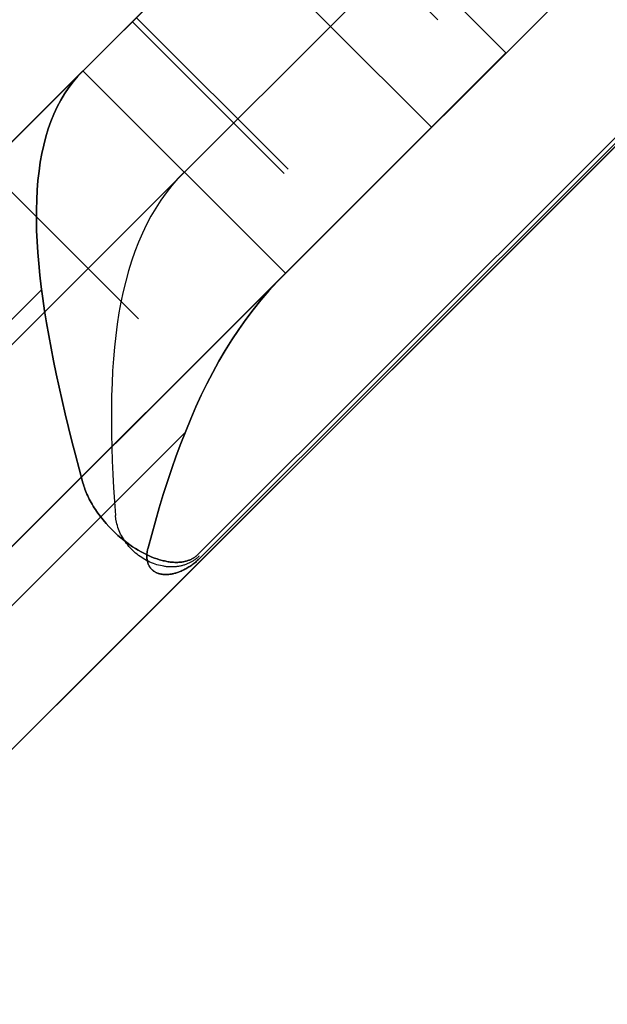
# Model space of a CAD drawing. Header units: millimetres. Extents: x -630 to 192, y -7 to 1615.
# Tile 103 of 249: x 139.15 to 143.25, y 45.51 to 52.39. Entities that reach past the tile are written whole.
import ezdxf

# ---------------------------------------------------------------- set-up
doc = ezdxf.new("R2010")
doc.units = ezdxf.units.MM
doc.header["$MEASUREMENT"] = 0
doc.layers.add('OVIDIO 160x80x72h', color=7, linetype='Continuous')

msp = doc.modelspace()

# ---------------------------------------------------------------- linework, layer by layer
at = {"layer": 'OVIDIO 160x80x72h', "extrusion": (-0.108979, 0.202852, 0.973126)}
for points in [[(-166.8952, 70.6343), (-166.8952, 231.2901)], [(-166.8952, 231.2901), (-166.8952, 70.6343)], [(-167.1907, 231.2901), (-167.1907, 70.6343)], [(-167.4862, 231.2901), (-167.4862, 70.6343)], [(-167.4862, 70.6343), (-167.4862, 231.2901)]]:
    msp.add_lwpolyline(points, dxfattribs=at)
at = {"layer": 'OVIDIO 160x80x72h', "extrusion": (-0.021464, 0.046296, 0.998697)}
for points in [[(-161.4591, -30.7233), (-161.4591, 70.5793)], [(-162.945, -29.7595), (-162.945, 70.7535)]]:
    msp.add_lwpolyline(points, dxfattribs=at)
at = {"layer": 'OVIDIO 160x80x72h', "extrusion": (-0.235702, 0.235702, 0.942809)}
for points in [[(-131.5232, 347.6585), (-131.5232, 238.5807)], [(-132.4719, 238.5807), (-132.4719, 347.6585)], [(-129.6259, 238.5807), (-129.6259, 347.6585)], [(-128.6772, 347.6585), (-128.6772, 238.5807)], [(-125.2546, 333.557), (-125.2546, 229.0167)], [(-126.2942, 336.3253), (-126.2942, 230.9174)]]:
    msp.add_lwpolyline(points, dxfattribs=at)
at = {"layer": 'OVIDIO 160x80x72h', "extrusion": (-0.202852, 0.108979, 0.973126)}
for points in [[(-83.1688, 143.8896), (-83.1688, 304.5455)], [(-83.1688, 304.5455), (-83.1688, 143.8896)], [(-82.8733, 304.5455), (-82.8733, 143.8896)], [(-82.5779, 143.8896), (-82.5779, 304.5455)], [(-82.5779, 304.5455), (-82.5779, 143.8896)]]:
    msp.add_lwpolyline(points, dxfattribs=at)
at = {"layer": 'OVIDIO 160x80x72h', "extrusion": (-0.046296, 0.021464, 0.998697)}
for points in [[(-83.7433, 59.0169), (-83.7433, 160.3213)], [(-82.2571, 59.9851), (-82.2571, 160.4963)]]:
    msp.add_lwpolyline(points, dxfattribs=at)
at = {"layer": 'OVIDIO 160x80x72h', "extrusion": (-0.015219, -0.015219, 0.999768)}
for points in [[(152.494, 64.9109), (143.1165, 55.5355)], [(153.5546, 63.8501), (144.177, 54.4747)]]:
    msp.add_lwpolyline(points, dxfattribs=at)
at = {"layer": 'OVIDIO 160x80x72h', "extrusion": (0.999884, -0.000231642, 0.015217)}
msp.add_lwpolyline([(58.0204, -2.3484), (50.5631, 487.4835)], dxfattribs=at)
at = {"layer": 'OVIDIO 160x80x72h', "extrusion": (-0.000231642, 0.999884, 0.015217)}
msp.add_lwpolyline([(-146.6185, -0.9996), (-139.1611, 488.8336)], dxfattribs=at)
at = {"layer": 'OVIDIO 160x80x72h'}
for points in [[(147.8155, 56.0149), (128.6454, 36.8448)], [(128.8588, 37.0582), (147.6021, 55.8015)], [(130.3816, 42.8236), (141.8367, 54.2787)], [(131.0887, 43.5307), (141.1296, 53.5716)], [(141.1296, 53.5716), (131.0887, 43.5307)], [(142.5438, 52.1574), (141.1296, 53.5716)], [(141.1296, 53.5716), (142.5438, 52.1574)], [(141.0083, 53.4503), (142.0689, 52.3897)], [(142.0689, 52.3897), (141.0083, 53.4503)], [(142.0242, 51.6378), (140.61, 53.052)], [(131.7958, 42.8236), (141.8367, 52.8645)], [(131.7958, 41.4094), (143.2509, 52.8645)], [(140.9954, 51.3161), (139.9347, 52.3768)], [(141.0235, 51.3442), (139.9629, 52.4049)], [(132.5029, 42.1165), (142.5438, 52.1574)], [(142.5438, 52.1574), (132.5029, 42.1165)], [(139.5903, 52.0324), (132.6279, 45.07)], [(132.6279, 45.07), (136.1091, 48.5512), (139.5903, 52.0324)], [(139.5903, 52.0324), (141.0046, 50.6182)], [(139.5903, 52.0324), (141.0046, 50.6182)], [(141.0046, 50.6182), (139.5903, 52.0324)], [(138.9175, 51.3595), (139.9781, 50.2988)], [(139.9781, 50.2988), (138.9175, 51.3595)], [(134.0421, 43.6557), (141.0046, 50.6182)], [(141.0046, 50.6182), (134.0421, 43.6557)], [(139.3028, 50.5022), (134.1581, 45.3575)], [(140.3027, 49.5021), (135.1582, 44.3576)]]:
    msp.add_lwpolyline(points, dxfattribs=at)
at = {"layer": 'OVIDIO 160x80x72h', "extrusion": (-0.324768, -0.324768, 0.888285)}
for points in [[(61.9128, 428.2867), (61.9128, 421.2002)], [(61.9128, 421.2002), (61.9128, 428.2867)], [(62.6628, 421.2002), (62.6628, 428.2867)], [(63.4128, 428.2867), (63.4128, 421.2002)], [(63.4128, 421.2002), (63.4128, 428.2867)]]:
    msp.add_lwpolyline(points, dxfattribs=at)
at = {"layer": 'OVIDIO 160x80x72h', "extrusion": (0.866025, -0.288675, 0.408248)}
for points in [[(96.0841, -25.7057), (93.5046, -22.5466)], [(93.5046, -22.5466), (96.0841, -25.7057)], [(93.0574, -22.9117), (95.6368, -26.0709)], [(94.9627, -24.2166), (92.318, -20.9776)], [(91.9826, -21.2514), (94.6273, -24.4905)], [(94.6273, -24.4905), (91.9826, -21.2514)]]:
    msp.add_lwpolyline(points, dxfattribs=at)
at = {"layer": 'OVIDIO 160x80x72h', "extrusion": (0.881274, 0.265352, -0.39108)}
for points in [[(10.4591, 662.4366), (-33.8538, 719.9917)], [(9.7402, 622.7879), (-32.1275, 677.1671)]]:
    msp.add_lwpolyline(points, dxfattribs=at)
at = {"layer": 'OVIDIO 160x80x72h', "extrusion": (-0.288675, 0.866025, 0.408248)}
for points in [[(-148.03, 24.511), (-150.6747, 21.272)], [(-150.6747, 21.272), (-148.03, 24.511)], [(-149.7755, 23.3985), (-152.355, 20.2393)], [(-152.355, 20.2393), (-149.7755, 23.3985)]]:
    msp.add_lwpolyline(points, dxfattribs=at)
at = {"layer": 'OVIDIO 160x80x72h', "extrusion": (-0.707107, 0.707107, 0)}
for points in [[(-137.503, 26.0377), (-137.57, 25.9691), (-137.6356, 25.8986), (-137.6997, 25.8262), (-137.7624, 25.752), (-137.8234, 25.676), (-137.8828, 25.5983), (-137.9404, 25.5189), (-137.9962, 25.4379), (-138.0501, 25.3554), (-138.1021, 25.2714), (-138.1521, 25.1859), (-138.2, 25.0991), (-138.2458, 25.0111), (-138.2894, 24.9218), (-138.3309, 24.8314), (-138.3701, 24.74), (-138.407, 24.6477), (-138.4416, 24.5545), (-138.4738, 24.4605), (-138.5037, 24.3659), (-138.5312, 24.2706), (-138.5563, 24.1748), (-138.5789, 24.0787), (-138.5992, 23.9822), (-138.617, 23.8854), (-138.6324, 23.7886), (-138.6454, 23.6917), (-138.6559, 23.5948), (-138.6641, 23.498), (-138.6699, 23.4015), (-138.6734, 23.3052), (-138.6746, 23.2093)], [(-133.3746, 31.823), (-133.3757, 31.7271), (-133.3792, 31.6309), (-133.385, 31.5343), (-133.3932, 31.4376), (-133.4037, 31.3407), (-133.4167, 31.2437), (-133.4321, 31.1469), (-133.4499, 31.0502), (-133.4702, 30.9537), (-133.4928, 30.8575), (-133.5179, 30.7617), (-133.5454, 30.6665), (-133.5753, 30.5718), (-133.6075, 30.4778), (-133.6421, 30.3846), (-133.679, 30.2923), (-133.7182, 30.2009), (-133.7597, 30.1105), (-133.8033, 30.0213), (-133.8491, 29.9332), (-133.8971, 29.8464), (-133.947, 29.761), (-133.999, 29.6769), (-134.0529, 29.5944), (-134.1087, 29.5134), (-134.1663, 29.434), (-134.2257, 29.3563), (-134.2867, 29.2803), (-134.3494, 29.2061), (-134.4135, 29.1337), (-134.4791, 29.0632), (-134.5461, 28.9946)], [(-134.5461, 28.9946), (-134.4791, 29.0632), (-134.4135, 29.1337), (-134.3494, 29.2061), (-134.2867, 29.2803), (-134.2257, 29.3563), (-134.1663, 29.434), (-134.1087, 29.5134), (-134.0529, 29.5944), (-133.999, 29.6769), (-133.947, 29.761), (-133.8971, 29.8464), (-133.8491, 29.9332), (-133.8033, 30.0213), (-133.7597, 30.1105), (-133.7182, 30.2009), (-133.679, 30.2923), (-133.6421, 30.3846), (-133.6075, 30.4778), (-133.5753, 30.5718), (-133.5454, 30.6665), (-133.5179, 30.7617), (-133.4928, 30.8575), (-133.4702, 30.9537), (-133.4499, 31.0502), (-133.4321, 31.1469), (-133.4167, 31.2437), (-133.4037, 31.3407), (-133.3932, 31.4376), (-133.385, 31.5343), (-133.3792, 31.6309), (-133.3757, 31.7271), (-133.3746, 31.823)]]:
    msp.add_lwpolyline(points, dxfattribs=at)
at = {"layer": 'OVIDIO 160x80x72h', "extrusion": (0.707107, -0.707107, 0)}
for points in [[(138.6746, 0.8662), (138.6743, 0.844), (138.6736, 0.8216), (138.6723, 0.799), (138.6705, 0.7763), (138.6682, 0.7534), (138.6653, 0.7305), (138.6619, 0.7074), (138.6579, 0.6842), (138.6533, 0.661), (138.6481, 0.6377), (138.6423, 0.6143), (138.636, 0.591), (138.629, 0.5677), (138.6214, 0.5444), (138.6132, 0.5212), (138.6043, 0.4981), (138.5949, 0.475), (138.5848, 0.4522), (138.5741, 0.4294), (138.5628, 0.4069), (138.5509, 0.3845), (138.5384, 0.3624), (138.5253, 0.3405), (138.5115, 0.319), (138.4972, 0.2977), (138.4824, 0.2767), (138.4669, 0.2561), (138.4509, 0.2359), (138.4344, 0.216), (138.4173, 0.1966), (138.3997, 0.1776), (138.3817, 0.1591), (138.3631, 0.141), (138.3441, 0.1234), (138.3247, 0.1063), (138.3049, 0.0898), (138.2846, 0.0738), (138.264, 0.0584), (138.243, 0.0435), (138.2218, 0.0292), (138.2002, 0.0154), (138.1783, 0.0023), (138.1562, -0.0102), (138.1338, -0.0221), (138.1113, -0.0334), (138.0886, -0.0441), (138.0657, -0.0542), (138.0426, -0.0636), (138.0195, -0.0725), (137.9963, -0.0807), (137.973, -0.0883), (137.9497, -0.0952), (137.9264, -0.1016), (137.9031, -0.1074), (137.8798, -0.1126), (137.8565, -0.1171), (137.8333, -0.1212), (137.8102, -0.1246), (137.7873, -0.1275), (137.7644, -0.1298), (137.7417, -0.1316), (137.7191, -0.1328), (137.6967, -0.1336), (137.6746, -0.1338)], [(137.6746, -0.1338), (137.6967, -0.1336), (137.7191, -0.1328), (137.7417, -0.1316), (137.7644, -0.1298), (137.7873, -0.1275), (137.8102, -0.1246), (137.8333, -0.1212), (137.8565, -0.1171), (137.8798, -0.1126), (137.9031, -0.1074), (137.9264, -0.1016), (137.9497, -0.0952), (137.973, -0.0883), (137.9963, -0.0807), (138.0195, -0.0725), (138.0426, -0.0636), (138.0657, -0.0542), (138.0886, -0.0441), (138.1113, -0.0334), (138.1338, -0.0221), (138.1562, -0.0102), (138.1783, 0.0023), (138.2002, 0.0154), (138.2218, 0.0292), (138.243, 0.0435), (138.264, 0.0584), (138.2846, 0.0738), (138.3049, 0.0898), (138.3247, 0.1063), (138.3441, 0.1234), (138.3631, 0.141), (138.3817, 0.1591), (138.3997, 0.1776), (138.4173, 0.1966), (138.4344, 0.216), (138.4509, 0.2359), (138.4669, 0.2561), (138.4824, 0.2767), (138.4972, 0.2977), (138.5115, 0.319), (138.5253, 0.3405), (138.5384, 0.3624), (138.5509, 0.3845), (138.5628, 0.4069), (138.5741, 0.4294), (138.5848, 0.4522), (138.5949, 0.475), (138.6043, 0.4981), (138.6132, 0.5212), (138.6214, 0.5444), (138.629, 0.5677), (138.636, 0.591), (138.6423, 0.6143), (138.6481, 0.6377), (138.6533, 0.661), (138.6579, 0.6842), (138.6619, 0.7074), (138.6653, 0.7305), (138.6682, 0.7534), (138.6705, 0.7763), (138.6723, 0.799), (138.6736, 0.8216), (138.6743, 0.844), (138.6746, 0.8662)], [(133.3746, 31.823), (133.3757, 31.7271), (133.3792, 31.6309), (133.385, 31.5343), (133.3932, 31.4376), (133.4037, 31.3407), (133.4167, 31.2437), (133.4321, 31.1469), (133.4499, 31.0502), (133.4702, 30.9537), (133.4928, 30.8575), (133.5179, 30.7617), (133.5454, 30.6665), (133.5753, 30.5718), (133.6075, 30.4778), (133.6421, 30.3846), (133.679, 30.2923), (133.7182, 30.2009), (133.7597, 30.1105), (133.8033, 30.0213), (133.8491, 29.9332), (133.8971, 29.8464), (133.947, 29.761), (133.999, 29.6769), (134.0529, 29.5944), (134.1087, 29.5134), (134.1663, 29.434), (134.2257, 29.3563), (134.2867, 29.2803), (134.3494, 29.2061), (134.4135, 29.1337), (134.4791, 29.0632), (134.5461, 28.9946)]]:
    msp.add_lwpolyline(points, dxfattribs=at)
at = {"layer": 'OVIDIO 160x80x72h', "extrusion": (0.216287, -0.216287, 0.952072)}
msp.add_lwpolyline([(134.9889, -50.4922), (134.9889, -52.4926)], dxfattribs=at)
at = {"layer": 'OVIDIO 160x80x72h', "extrusion": (0.818325, 0.403684, 0.409126)}
msp.add_lwpolyline([(-15.9506, -33.9314), (-17.49, -35.2082)], dxfattribs=at)
at = {"layer": 'OVIDIO 160x80x72h', "extrusion": (0.906982, 0.195576, 0.373007)}
msp.add_lwpolyline([(19.5923, -27.3149), (18.5911, -29.0467)], dxfattribs=at)
at = {"layer": 'OVIDIO 160x80x72h', "extrusion": (0.973837, 0.053029, 0.220975)}
for points in [[(41.0123, -4.0677), (41.4909, -2.1258)], [(41.4909, -2.1258), (41.3576, -2.6667)], [(41.4909, -2.1258), (41.0123, -4.0677)]]:
    msp.add_lwpolyline(points, dxfattribs=at)
at = {"layer": 'OVIDIO 160x80x72h', "extrusion": (0.027096, 0.986544, -0.161235)}
msp.add_lwpolyline([(-138.6645, 36.2203), (-138.3286, 38.1919)], dxfattribs=at)
at = {"layer": 'OVIDIO 160x80x72h', "extrusion": (0.995955, 0.008107, 0.08949)}
msp.add_lwpolyline([(47.3735, 15.4693), (47.5547, 17.4611)], dxfattribs=at)
at = {"layer": 'OVIDIO 160x80x72h', "extrusion": (0.999949, 0.000101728, 0.010085)}
msp.add_lwpolyline([(48.6177, 26.7485), (48.6379, 28.7484)], dxfattribs=at)
msp.add_lwpolyline([(48.6177, 26.7485), (48.6379, 28.7484)], dxfattribs=at)
at = {"layer": 'OVIDIO 160x80x72h', "extrusion": (0.99949, 0.001019, 0.031903)}
msp.add_lwpolyline([(48.3929, 23.6741), (48.4568, 25.6731)], dxfattribs=at)
at = {"layer": 'OVIDIO 160x80x72h'}
for points in [[(140.3922, 48.6521, 30.1659), (147.3648, 55.623, 30.1659), (147.4518, 55.705, 30.1659), (147.5404, 55.7852, 30.166), (147.6306, 55.8636, 30.1661), (147.7223, 55.9402, 30.1661), (147.8155, 56.0149, 30.1662)], [(147.6021, 55.8015, 28.1662), (147.4991, 55.7097, 28.1661), (147.3983, 55.6156, 28.1661), (140.4124, 48.632, 28.1661)], [(139.5903, 52.0324, 27.1662), (139.5554, 51.9954, 27.2594), (139.5225, 51.9563, 27.3526), (139.4916, 51.9152, 27.4456), (139.4628, 51.8721, 27.5383), (139.436, 51.8269, 27.6307), (139.4113, 51.7797, 27.7226), (139.3885, 51.7305, 27.8139), (139.3678, 51.6793, 27.9047), (139.349, 51.6261, 27.9947), (139.3323, 51.5709, 28.0839), (139.3174, 51.5137, 28.1723), (139.3045, 51.4547, 28.2596), (139.2935, 51.3937, 28.3459), (139.2844, 51.3309, 28.4311), (139.2772, 51.2662, 28.5151), (139.2718, 51.1996, 28.5977), (139.2682, 51.1313, 28.679), (139.2663, 51.0611, 28.7588), (139.2662, 50.9893, 28.837), (139.2678, 50.9157, 28.9137), (139.2711, 50.8405, 28.9886), (139.276, 50.7637, 29.0618), (139.2824, 50.6852, 29.1332), (139.2905, 50.6052, 29.2026), (139.3, 50.5237, 29.2701), (139.311, 50.4408, 29.3356), (139.3234, 50.3564, 29.3989), (139.3372, 50.2707, 29.4601), (139.3523, 50.1836, 29.5191), (139.3687, 50.0953, 29.5759), (139.3863, 50.0057, 29.6302), (139.405, 49.915, 29.6823), (139.4249, 49.8231, 29.7318), (139.4459, 49.7302, 29.7789), (139.4678, 49.6363, 29.8235), (139.4907, 49.5415, 29.8655), (139.5145, 49.4457, 29.9048), (139.5392, 49.3491, 29.9416), (139.5646, 49.2517, 29.9757), (139.5907, 49.1536, 30.007)], [(139.5907, 49.1536, 30.007), (139.5646, 49.2517, 29.9757), (139.5392, 49.3491, 29.9416), (139.5145, 49.4457, 29.9048), (139.4907, 49.5415, 29.8655), (139.4678, 49.6363, 29.8235), (139.4459, 49.7302, 29.7789), (139.4249, 49.8231, 29.7318), (139.405, 49.915, 29.6823), (139.3863, 50.0057, 29.6302), (139.3687, 50.0953, 29.5759), (139.3523, 50.1836, 29.5191), (139.3372, 50.2707, 29.4601), (139.3234, 50.3564, 29.3989), (139.311, 50.4408, 29.3356), (139.3, 50.5237, 29.2701), (139.2905, 50.6052, 29.2026), (139.2824, 50.6852, 29.1332), (139.276, 50.7637, 29.0618), (139.2711, 50.8405, 28.9886), (139.2678, 50.9157, 28.9137), (139.2662, 50.9893, 28.837), (139.2663, 51.0611, 28.7588), (139.2682, 51.1313, 28.679), (139.2718, 51.1996, 28.5977), (139.2772, 51.2662, 28.5151), (139.2844, 51.3309, 28.4311), (139.2935, 51.3937, 28.3459), (139.3045, 51.4547, 28.2596), (139.3174, 51.5137, 28.1723), (139.3323, 51.5709, 28.0839), (139.349, 51.6261, 27.9947), (139.3678, 51.6793, 27.9047), (139.3885, 51.7305, 27.8139), (139.4113, 51.7797, 27.7226), (139.436, 51.8269, 27.6307), (139.4628, 51.8721, 27.5383), (139.4916, 51.9152, 27.4456), (139.5225, 51.9563, 27.3526), (139.5554, 51.9954, 27.2594), (139.5903, 52.0324, 27.1662)], [(140.2975, 51.3253, 27.1662), (140.2536, 51.2792, 27.2439), (140.2118, 51.231, 27.3214), (140.1722, 51.1807, 27.3988), (140.1347, 51.1282, 27.4758), (140.0993, 51.0737, 27.5523), (140.066, 51.017, 27.6283), (140.0348, 50.9583, 27.7035), (140.0056, 50.8975, 27.778), (139.9785, 50.8347, 27.8515), (139.9533, 50.7699, 27.924), (139.9301, 50.7032, 27.9953), (139.9089, 50.6345, 28.0654), (139.8895, 50.5639, 28.1342), (139.8721, 50.4914, 28.2014), (139.8564, 50.4171, 28.2671), (139.8426, 50.341, 28.3312), (139.8305, 50.2631, 28.3934), (139.8201, 50.1836, 28.4538), (139.8113, 50.1024, 28.5122), (139.8041, 50.0196, 28.5687), (139.7984, 49.9354, 28.623), (139.7942, 49.8496, 28.6751), (139.7914, 49.7625, 28.7249), (139.7899, 49.674, 28.7724), (139.7897, 49.5843, 28.8175), (139.7907, 49.4933, 28.8601), (139.7929, 49.4012, 28.9001), (139.7961, 49.3081, 28.9376), (139.8002, 49.214, 28.9723), (139.8053, 49.1189, 29.0044), (139.8113, 49.023, 29.0336), (139.818, 48.9264, 29.0601)], [(141.0046, 50.6182, 27.1662), (140.9456, 50.5573, 27.218), (140.8885, 50.4944, 27.2696), (140.8333, 50.4297, 27.321), (140.7799, 50.3631, 27.372), (140.7284, 50.2947, 27.4224), (140.6788, 50.2245, 27.4722), (140.6309, 50.1524, 27.5211), (140.5848, 50.0786, 27.569), (140.5404, 50.003, 27.6159), (140.4978, 49.9257, 27.6615), (140.4568, 49.8467, 27.7058), (140.4173, 49.7662, 27.7486), (140.3795, 49.6841, 27.7899), (140.343, 49.6006, 27.8296), (140.3081, 49.5156, 27.8674), (140.2744, 49.4293, 27.9034), (140.2421, 49.3417, 27.9374), (140.211, 49.2529, 27.9693), (140.181, 49.1629, 27.999), (140.1521, 49.0719, 28.0266), (140.1242, 48.98, 28.0518), (140.0971, 48.8871, 28.0747), (140.0708, 48.7935, 28.0952), (140.0452, 48.6991, 28.1131)], [(140.0452, 48.6991, 28.1131), (140.0708, 48.7935, 28.0952), (140.0971, 48.8871, 28.0747), (140.1242, 48.98, 28.0518), (140.1521, 49.0719, 28.0266), (140.181, 49.1629, 27.999), (140.211, 49.2529, 27.9693), (140.2421, 49.3417, 27.9374), (140.2744, 49.4293, 27.9034), (140.3081, 49.5156, 27.8674), (140.343, 49.6006, 27.8296), (140.3795, 49.6841, 27.7899), (140.4173, 49.7662, 27.7486), (140.4568, 49.8467, 27.7058), (140.4978, 49.9257, 27.6615), (140.5404, 50.003, 27.6159), (140.5848, 50.0786, 27.569), (140.6309, 50.1524, 27.5211), (140.6788, 50.2245, 27.4722), (140.7284, 50.2947, 27.4224), (140.7799, 50.3631, 27.372), (140.8333, 50.4297, 27.321), (140.8885, 50.4944, 27.2696), (140.9456, 50.5573, 27.218), (141.0046, 50.6182, 27.1662)], [(139.5907, 49.1536, 30.007), (139.5938, 49.1426, 30.0104), (139.5972, 49.1316, 30.0138), (139.6009, 49.1204, 30.0173), (139.605, 49.1092, 30.0208), (139.6093, 49.0978, 30.0243), (139.6139, 49.0864, 30.0279), (139.6189, 49.0749, 30.0315), (139.6241, 49.0633, 30.0352), (139.6297, 49.0516, 30.0389), (139.6356, 49.0398, 30.0427), (139.6418, 49.0279, 30.0464), (139.6483, 49.016, 30.0502), (139.6552, 49.004, 30.054), (139.6624, 48.9919, 30.0578), (139.67, 48.9797, 30.0616), (139.6779, 48.9675, 30.0654), (139.6862, 48.9552, 30.0693), (139.6948, 48.9429, 30.0731), (139.713, 48.9184, 30.0806), (139.7321, 48.8943, 30.0879), (139.752, 48.8709, 30.0949), (139.7725, 48.8483, 30.1015), (139.7934, 48.8268, 30.1076), (139.8145, 48.8064, 30.1134), (139.8355, 48.7871, 30.1186), (139.8563, 48.7691, 30.1235), (139.8769, 48.7523, 30.1279), (139.8974, 48.7365, 30.1319), (139.9177, 48.7217, 30.1355), (139.9378, 48.7079, 30.1389), (139.9578, 48.695, 30.142), (139.9776, 48.6829, 30.1447), (139.9971, 48.6718, 30.1473), (140.0164, 48.6615, 30.1496), (140.0354, 48.6521, 30.1516), (140.0542, 48.6435, 30.1535), (140.0727, 48.6356, 30.1551), (140.0908, 48.6286, 30.1566), (140.1087, 48.6223, 30.1579), (140.1263, 48.6167, 30.1591), (140.1435, 48.6119, 30.1601), (140.152, 48.6097, 30.1606), (140.1604, 48.6078, 30.161), (140.1687, 48.606, 30.1614), (140.1769, 48.6044, 30.1618), (140.185, 48.603, 30.1622), (140.193, 48.6017, 30.1625), (140.201, 48.6007, 30.1628), (140.2088, 48.5998, 30.1631), (140.2165, 48.5991, 30.1634), (140.2241, 48.5986, 30.1636), (140.2317, 48.5982, 30.1638), (140.2391, 48.5981, 30.164), (140.2464, 48.5981, 30.1642), (140.2535, 48.5983, 30.1644), (140.2606, 48.5986, 30.1646), (140.2675, 48.5991, 30.1647), (140.2743, 48.5998, 30.1648), (140.281, 48.6006, 30.165), (140.2876, 48.6016, 30.1651), (140.294, 48.6028, 30.1652), (140.3003, 48.604, 30.1653), (140.3065, 48.6055, 30.1653), (140.3125, 48.6071, 30.1654), (140.3183, 48.6088, 30.1655), (140.324, 48.6106, 30.1655), (140.3296, 48.6126, 30.1656), (140.335, 48.6147, 30.1656), (140.3402, 48.617, 30.1657), (140.3453, 48.6193, 30.1657), (140.3503, 48.6218, 30.1657), (140.3551, 48.6244, 30.1658), (140.3598, 48.627, 30.1658), (140.3643, 48.6298, 30.1658), (140.3687, 48.6327, 30.1658), (140.373, 48.6357, 30.1658), (140.3771, 48.6388, 30.1658), (140.3811, 48.642, 30.1658), (140.3849, 48.6453, 30.1659), (140.3886, 48.6487, 30.1659), (140.3922, 48.6521, 30.1659)], [(140.3922, 48.6521, 30.1659), (140.3886, 48.6487, 30.1659), (140.3849, 48.6453, 30.1659), (140.3811, 48.642, 30.1658), (140.3771, 48.6388, 30.1658), (140.373, 48.6357, 30.1658), (140.3687, 48.6327, 30.1658), (140.3643, 48.6298, 30.1658), (140.3598, 48.627, 30.1658), (140.3551, 48.6244, 30.1658), (140.3503, 48.6218, 30.1657), (140.3453, 48.6193, 30.1657), (140.3402, 48.617, 30.1657), (140.335, 48.6147, 30.1656), (140.3296, 48.6126, 30.1656), (140.324, 48.6106, 30.1655), (140.3183, 48.6088, 30.1655), (140.3125, 48.6071, 30.1654), (140.3065, 48.6055, 30.1653), (140.3003, 48.604, 30.1653), (140.294, 48.6028, 30.1652), (140.2876, 48.6016, 30.1651), (140.281, 48.6006, 30.165), (140.2743, 48.5998, 30.1648), (140.2675, 48.5991, 30.1647), (140.2606, 48.5986, 30.1646), (140.2535, 48.5983, 30.1644), (140.2464, 48.5981, 30.1642), (140.2391, 48.5981, 30.164), (140.2317, 48.5982, 30.1638), (140.2241, 48.5986, 30.1636), (140.2165, 48.5991, 30.1634), (140.2088, 48.5998, 30.1631), (140.201, 48.6007, 30.1628), (140.193, 48.6017, 30.1625), (140.185, 48.603, 30.1622), (140.1769, 48.6044, 30.1618), (140.1687, 48.606, 30.1614), (140.1604, 48.6078, 30.161), (140.152, 48.6097, 30.1606), (140.1435, 48.6119, 30.1601), (140.1263, 48.6167, 30.1591), (140.1087, 48.6223, 30.1579), (140.0908, 48.6286, 30.1566), (140.0727, 48.6356, 30.1551), (140.0542, 48.6435, 30.1535), (140.0354, 48.6521, 30.1516), (140.0164, 48.6615, 30.1496), (139.9971, 48.6718, 30.1473), (139.9776, 48.6829, 30.1447), (139.9578, 48.695, 30.142), (139.9378, 48.7079, 30.1389), (139.9177, 48.7217, 30.1355), (139.8974, 48.7365, 30.1319), (139.8769, 48.7523, 30.1279), (139.8563, 48.7691, 30.1235), (139.8355, 48.7871, 30.1186), (139.8145, 48.8064, 30.1134), (139.7934, 48.8268, 30.1076), (139.7725, 48.8483, 30.1015), (139.752, 48.8709, 30.0949), (139.7321, 48.8943, 30.0879), (139.713, 48.9184, 30.0806), (139.6948, 48.9429, 30.0731), (139.6862, 48.9552, 30.0693), (139.6779, 48.9675, 30.0654), (139.67, 48.9797, 30.0616), (139.6624, 48.9919, 30.0578), (139.6552, 49.004, 30.054), (139.6483, 49.016, 30.0502), (139.6418, 49.0279, 30.0464), (139.6356, 49.0398, 30.0427), (139.6297, 49.0516, 30.0389), (139.6241, 49.0633, 30.0352), (139.6189, 49.0749, 30.0315), (139.6139, 49.0864, 30.0279), (139.6093, 49.0978, 30.0243), (139.605, 49.1092, 30.0208), (139.6009, 49.1204, 30.0173), (139.5972, 49.1316, 30.0138), (139.5938, 49.1426, 30.0104), (139.5907, 49.1536, 30.007)], [(140.4023, 48.6421, 29.166), (140.3984, 48.6382, 29.166), (140.3943, 48.6344, 29.166), (140.3902, 48.6308, 29.166), (140.386, 48.6272, 29.166), (140.3817, 48.6237, 29.166), (140.3773, 48.6203, 29.166), (140.3729, 48.617, 29.166), (140.3683, 48.6138, 29.166), (140.3637, 48.6107, 29.166), (140.359, 48.6077, 29.166), (140.3543, 48.6048, 29.166), (140.3495, 48.602, 29.1659), (140.3446, 48.5993, 29.1659), (140.3396, 48.5966, 29.1659), (140.3346, 48.5941, 29.1659), (140.3295, 48.5917, 29.1658), (140.3243, 48.5894, 29.1658), (140.3191, 48.5872, 29.1657), (140.3139, 48.5851, 29.1657), (140.3085, 48.5832, 29.1656), (140.3031, 48.5813, 29.1655), (140.2977, 48.5795, 29.1655), (140.2922, 48.5778, 29.1654), (140.2867, 48.5763, 29.1653), (140.2811, 48.5748, 29.1652), (140.2755, 48.5735, 29.1651), (140.2698, 48.5723, 29.1649), (140.2641, 48.5712, 29.1648), (140.2583, 48.5702, 29.1647), (140.2525, 48.5693, 29.1645), (140.2467, 48.5685, 29.1644), (140.2408, 48.5679, 29.1642), (140.2349, 48.5673, 29.164), (140.2289, 48.5669, 29.1638), (140.223, 48.5666, 29.1636), (140.217, 48.5664, 29.1634), (140.2109, 48.5663, 29.1632), (140.2049, 48.5664, 29.1629), (140.1988, 48.5665, 29.1627), (140.1928, 48.5668, 29.1624), (140.1867, 48.5671, 29.1621), (140.1805, 48.5676, 29.1618), (140.1744, 48.5682, 29.1615), (140.1683, 48.5689, 29.1611), (140.1621, 48.5698, 29.1608), (140.156, 48.5707, 29.1604), (140.1437, 48.5729, 29.1596), (140.1314, 48.5755, 29.1587), (140.1191, 48.5785, 29.1578), (140.1068, 48.582, 29.1567), (140.0946, 48.5859, 29.1556), (140.0825, 48.5902, 29.1543), (140.0705, 48.5949, 29.153), (140.0586, 48.6001, 29.1516), (140.0468, 48.6056, 29.15), (140.0351, 48.6116, 29.1484), (140.0236, 48.6179, 29.1466), (140.0123, 48.6246, 29.1448), (140.0012, 48.6317, 29.1428), (139.9902, 48.6392, 29.1407), (139.9795, 48.6469, 29.1386), (139.969, 48.6551, 29.1363), (139.9588, 48.6635, 29.1339), (139.9488, 48.6722, 29.1315), (139.9391, 48.6812, 29.129), (139.9297, 48.6906, 29.1263), (139.9206, 48.7001, 29.1236), (139.9118, 48.71, 29.1209), (139.9033, 48.72, 29.118), (139.8952, 48.7303, 29.1151), (139.8874, 48.7408, 29.112), (139.88, 48.7516, 29.109), (139.873, 48.7625, 29.1058), (139.8664, 48.7735, 29.1026), (139.8602, 48.7848, 29.0994), (139.8543, 48.7962, 29.0961), (139.8489, 48.8077, 29.0928), (139.8439, 48.8193, 29.0895), (139.8393, 48.831, 29.0861), (139.8351, 48.8428, 29.0828), (139.8313, 48.8547, 29.0795), (139.828, 48.8666, 29.0761), (139.8251, 48.8786, 29.0729), (139.8226, 48.8905, 29.0696), (139.8216, 48.8965, 29.068), (139.8206, 48.9025, 29.0664), (139.8198, 48.9085, 29.0648), (139.8191, 48.9145, 29.0632), (139.8185, 48.9204, 29.0617), (139.818, 48.9264, 29.0601)], [(140.0452, 48.6991, 28.1131), (140.0437, 48.6933, 28.1142), (140.0424, 48.6875, 28.1152), (140.0412, 48.6818, 28.1163), (140.0402, 48.6762, 28.1173), (140.0393, 48.6706, 28.1184), (140.0386, 48.6651, 28.1195), (140.038, 48.6597, 28.1205), (140.0376, 48.6544, 28.1216), (140.0373, 48.6491, 28.1227), (140.0372, 48.644, 28.1238), (140.0372, 48.6389, 28.1249), (140.0373, 48.6339, 28.1259), (140.0376, 48.6289, 28.127), (140.038, 48.6241, 28.1281), (140.0386, 48.6194, 28.1291), (140.0392, 48.6147, 28.1301), (140.04, 48.6102, 28.1312), (140.0409, 48.6058, 28.1322), (140.042, 48.6015, 28.1332), (140.0431, 48.5972, 28.1342), (140.0444, 48.5931, 28.1352), (140.0458, 48.5891, 28.1361), (140.0473, 48.5852, 28.1371), (140.049, 48.5814, 28.138), (140.0507, 48.5778, 28.139), (140.0526, 48.5742, 28.1399), (140.0535, 48.5724, 28.1403), (140.0545, 48.5707, 28.1408), (140.0555, 48.569, 28.1412), (140.0566, 48.5673, 28.1416), (140.0576, 48.5657, 28.1421), (140.0587, 48.564, 28.1425), (140.0599, 48.5624, 28.1429), (140.061, 48.5609, 28.1433), (140.0622, 48.5593, 28.1438), (140.0634, 48.5578, 28.1442), (140.0646, 48.5563, 28.1446), (140.0659, 48.5548, 28.145), (140.0672, 48.5533, 28.1454), (140.0685, 48.5519, 28.1458), (140.0698, 48.5505, 28.1462), (140.0712, 48.5491, 28.1466), (140.0725, 48.5477, 28.147), (140.0739, 48.5463, 28.1474), (140.0754, 48.545, 28.1477), (140.0768, 48.5437, 28.1481), (140.0783, 48.5425, 28.1485), (140.0798, 48.5412, 28.1489), (140.0814, 48.54, 28.1492), (140.083, 48.5388, 28.1496), (140.0846, 48.5376, 28.1499), (140.0862, 48.5364, 28.1503), (140.0895, 48.5342, 28.151), (140.093, 48.532, 28.1517), (140.0965, 48.53, 28.1524), (140.1002, 48.528, 28.153), (140.104, 48.5261, 28.1537), (140.1079, 48.5244, 28.1543), (140.1119, 48.5228, 28.1549), (140.116, 48.5212, 28.1555), (140.1202, 48.5198, 28.1561), (140.1246, 48.5186, 28.1567), (140.1291, 48.5174, 28.1572), (140.1337, 48.5164, 28.1577), (140.1384, 48.5155, 28.1582), (140.1432, 48.5147, 28.1587), (140.1481, 48.5141, 28.1592), (140.1531, 48.5136, 28.1597), (140.1582, 48.5132, 28.1601), (140.1634, 48.513, 28.1605), (140.1687, 48.5129, 28.1609), (140.1741, 48.513, 28.1613), (140.1796, 48.5132, 28.1616), (140.1851, 48.5136, 28.162), (140.1908, 48.5141, 28.1623), (140.1965, 48.5148, 28.1626), (140.2023, 48.5156, 28.1629), (140.2081, 48.5165, 28.1632), (140.214, 48.5177, 28.1634), (140.22, 48.5189, 28.1637), (140.2261, 48.5204, 28.1639), (140.2322, 48.5219, 28.1641), (140.2384, 48.5237, 28.1643), (140.2446, 48.5256, 28.1645), (140.2509, 48.5277, 28.1647), (140.2573, 48.5299, 28.1648), (140.2636, 48.5323, 28.165), (140.2701, 48.5349, 28.1651), (140.2766, 48.5376, 28.1652), (140.2831, 48.5405, 28.1653), (140.2897, 48.5436, 28.1654), (140.2963, 48.5469, 28.1655), (140.3029, 48.5503, 28.1656), (140.3096, 48.554, 28.1657), (140.3163, 48.5578, 28.1657), (140.3231, 48.5618, 28.1658), (140.3299, 48.5659, 28.1658), (140.3367, 48.5703, 28.1659), (140.3435, 48.5749, 28.1659), (140.3504, 48.5796, 28.1659), (140.3572, 48.5846, 28.166), (140.3641, 48.5897, 28.166), (140.371, 48.5951, 28.166), (140.3779, 48.6007, 28.166), (140.3848, 48.6065, 28.166), (140.3917, 48.6125, 28.166), (140.3986, 48.6188, 28.1661), (140.4055, 48.6252, 28.1661), (140.4124, 48.632, 28.1661)], [(140.4124, 48.632, 28.1661), (140.4055, 48.6252, 28.1661), (140.3986, 48.6188, 28.1661), (140.3917, 48.6125, 28.166), (140.3848, 48.6065, 28.166), (140.3779, 48.6007, 28.166), (140.371, 48.5951, 28.166), (140.3641, 48.5897, 28.166), (140.3572, 48.5846, 28.166), (140.3504, 48.5796, 28.1659), (140.3435, 48.5749, 28.1659), (140.3367, 48.5703, 28.1659), (140.3299, 48.5659, 28.1658), (140.3231, 48.5618, 28.1658), (140.3163, 48.5578, 28.1657), (140.3096, 48.554, 28.1657), (140.3029, 48.5503, 28.1656), (140.2963, 48.5469, 28.1655), (140.2897, 48.5436, 28.1654), (140.2831, 48.5405, 28.1653), (140.2766, 48.5376, 28.1652), (140.2701, 48.5349, 28.1651), (140.2636, 48.5323, 28.165), (140.2573, 48.5299, 28.1648), (140.2509, 48.5277, 28.1647), (140.2446, 48.5256, 28.1645), (140.2384, 48.5237, 28.1643), (140.2322, 48.5219, 28.1641), (140.2261, 48.5204, 28.1639), (140.22, 48.5189, 28.1637), (140.214, 48.5177, 28.1634), (140.2081, 48.5165, 28.1632), (140.2023, 48.5156, 28.1629), (140.1965, 48.5148, 28.1626), (140.1908, 48.5141, 28.1623), (140.1851, 48.5136, 28.162), (140.1796, 48.5132, 28.1616), (140.1741, 48.513, 28.1613), (140.1687, 48.5129, 28.1609), (140.1634, 48.513, 28.1605), (140.1582, 48.5132, 28.1601), (140.1531, 48.5136, 28.1597), (140.1481, 48.5141, 28.1592), (140.1432, 48.5147, 28.1587), (140.1384, 48.5155, 28.1582), (140.1337, 48.5164, 28.1577), (140.1291, 48.5174, 28.1572), (140.1246, 48.5186, 28.1567), (140.1202, 48.5198, 28.1561), (140.116, 48.5212, 28.1555), (140.1119, 48.5228, 28.1549), (140.1079, 48.5244, 28.1543), (140.104, 48.5261, 28.1537), (140.1002, 48.528, 28.153), (140.0965, 48.53, 28.1524), (140.093, 48.532, 28.1517), (140.0895, 48.5342, 28.151), (140.0862, 48.5364, 28.1503), (140.0846, 48.5376, 28.1499), (140.083, 48.5388, 28.1496), (140.0814, 48.54, 28.1492), (140.0798, 48.5412, 28.1489), (140.0783, 48.5425, 28.1485), (140.0768, 48.5437, 28.1481), (140.0754, 48.545, 28.1477), (140.0739, 48.5463, 28.1474), (140.0725, 48.5477, 28.147), (140.0712, 48.5491, 28.1466), (140.0698, 48.5505, 28.1462), (140.0685, 48.5519, 28.1458), (140.0672, 48.5533, 28.1454), (140.0659, 48.5548, 28.145), (140.0646, 48.5563, 28.1446), (140.0634, 48.5578, 28.1442), (140.0622, 48.5593, 28.1438), (140.061, 48.5609, 28.1433), (140.0599, 48.5624, 28.1429), (140.0587, 48.564, 28.1425), (140.0576, 48.5657, 28.1421), (140.0566, 48.5673, 28.1416), (140.0555, 48.569, 28.1412), (140.0545, 48.5707, 28.1408), (140.0535, 48.5724, 28.1403), (140.0526, 48.5742, 28.1399), (140.0507, 48.5778, 28.139), (140.049, 48.5814, 28.138), (140.0473, 48.5852, 28.1371), (140.0458, 48.5891, 28.1361), (140.0444, 48.5931, 28.1352), (140.0431, 48.5972, 28.1342), (140.042, 48.6015, 28.1332), (140.0409, 48.6058, 28.1322), (140.04, 48.6102, 28.1312), (140.0392, 48.6147, 28.1301), (140.0386, 48.6194, 28.1291), (140.038, 48.6241, 28.1281), (140.0376, 48.6289, 28.127), (140.0373, 48.6339, 28.1259), (140.0372, 48.6389, 28.1249), (140.0372, 48.644, 28.1238), (140.0373, 48.6491, 28.1227), (140.0376, 48.6544, 28.1216), (140.038, 48.6597, 28.1205), (140.0386, 48.6651, 28.1195), (140.0393, 48.6706, 28.1184), (140.0402, 48.6762, 28.1173), (140.0412, 48.6818, 28.1163), (140.0424, 48.6875, 28.1152), (140.0437, 48.6933, 28.1142), (140.0452, 48.6991, 28.1131)]]:
    msp.add_polyline3d(points, dxfattribs=at)

doc.saveas('drawing.dxf')
